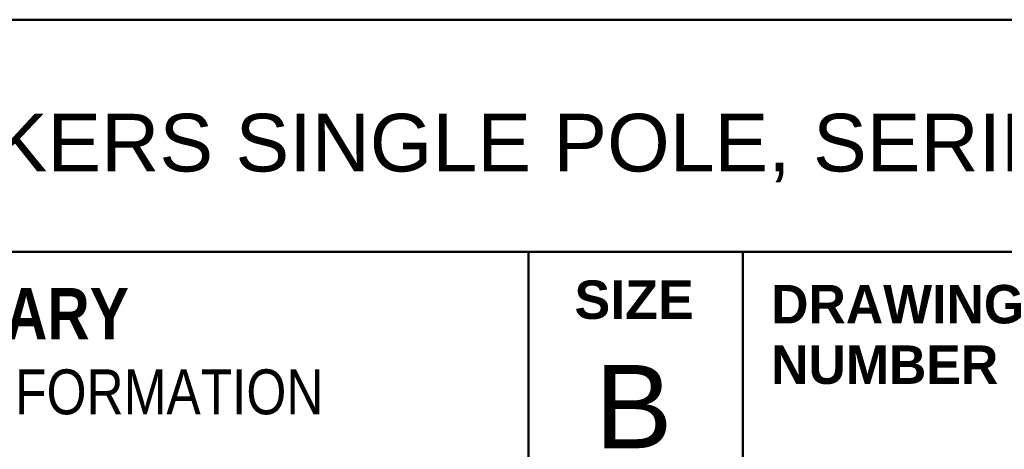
# Model space of a CAD drawing. Header units: inches. Extents: x 0.1 to 16.9, y 0.4 to 10.6.
# Tile 8 of 24: x 11.8 to 13.4, y 1.3 to 2. Entities that reach past the tile are written whole.
import ezdxf

# ---------------------------------------------------------------- set-up
doc = ezdxf.new("R2010")
doc.units = ezdxf.units.IN
doc.header["$MEASUREMENT"] = 0
doc.layers.add('Title (ANSI)', color=7, linetype='Continuous', lineweight=50)
doc.styles.add('Note Text (ANSI)', font='tahoma.ttf')
doc.styles.add('Text Style107', font='arialbd.ttf')
doc.styles.add('Text Style109', font='arialbd.ttf')
doc.styles.add('Text Style47', font='ARIALN.TTF')
doc.styles.add('Text Style50', font='arial.ttf')
doc.styles.add('Text Style55', font='arial.ttf')
doc.styles.add('Text Style59', font='arial.ttf')

# ---------------------------------------------------------------- blocks, each defined once
blk = doc.blocks.new('Title Blocks ICD TITLE BLOCK MM CUSTOMER')
at = {"layer": 'Title (ANSI)'}
for p, q in [((3.2614, 8.5744), (11.2614, 8.5744)), ((3.2614, 8.212), (11.2564, 8.212)), ((7.2614, 8.212), (7.2614, 7.1921)), ((7.5963, 7.8029), (7.5963, 8.2129))]:
    blk.add_line(p, q, dxfattribs=at)
at = {"layer": 'Title (ANSI)', "attachment_point": 5, "style": 'Note Text (ANSI)'}
for s, insert, char_height in [('\\fArial|b1|i0;\\H0.0600;SIZE', (7.4264, 8.137), 0.06), ('\\fArial Narrow|b1|i0;\\H0.0800;EATON CORPORATION - CONFIDENTIAL AND PROPRIETARY', (5.284, 8.115), 0.08), ('\\fArial Narrow|b0|i0;\\H0.0700;NOTICE TO PERSONS RECEIVING THIS DOCUMENT AND/OR TECHNICAL INFORMATION', (5.2422, 7.9931), 0.07)]:
    blk.add_mtext(s, dxfattribs=dict(at, insert=insert, char_height=char_height))
at = {"layer": 'Title (ANSI)', "insert": (7.6399, 8.0828), "char_height": 0.06, "attachment_point": 4, "line_spacing_factor": 0.944221, "style": 'Note Text (ANSI)'}
blk.add_mtext('\\fArial|b1|i0;\\H0.0600;DRAWING\\PNUMBER', dxfattribs=at)
at = {"layer": 'Title (ANSI)'}
for tag, p, height, style in [('<TITLE_1>_001', (3.5423, 8.3375), 0.09, 'Text Style50'), ('DESIGNER_001', (8.7791, 8.3294), 0.09, 'Text Style50'), ('<DRAWN_DATE>_001', (10.5606, 8.3294), 0.09, 'Text Style50'), ('<PART_NUMBER>_001', (8.8179, 7.9147), 0.24, 'Text Style109'), ('Sheet_Size_001', (7.3651, 7.9055), 0.13, 'Text Style55'), ('<REVISION_NUMBER>_001', (10.7717, 7.8528), 0.18, 'Text Style107'), ('Sheet_Number_001', (10.8001, 7.2619), 0.08, 'Text Style59'), ('Number_of_sheets_001', (11.097, 7.2619), 0.08, 'Text Style59'), ('COPYRIGHT_YEAR_001', (4.6229, 7.2707), 0.07, 'Text Style47'), ('<SCALE>_001', (9.8254, 7.2503), 0.08, 'Text Style59')]:
    blk.add_attdef(tag, p, '', height=height, dxfattribs=dict(at, style=style))

msp = doc.modelspace()

# ---------------------------------------------------------------- block references
ref = msp.add_blockref('Title Blocks ICD TITLE BLOCK MM CUSTOMER', (5.3586, -6.5721))
ref.add_attrib('Sheet_Size_001', 'B', (12.7237, 1.3335), dxfattribs={"layer": 'Title (ANSI)', "height": 0.13, "style": 'Text Style55'})
ref.add_attrib('<TITLE_1>_001', 'TYPE EHD THERMAL MAGNETIC CIRCUIT BREAKERS SINGLE POLE, SERIES C', (8.9009, 1.7654), dxfattribs={"layer": 'Title (ANSI)', "height": 0.09, "style": 'Text Style50'})

doc.saveas('drawing.dxf')
